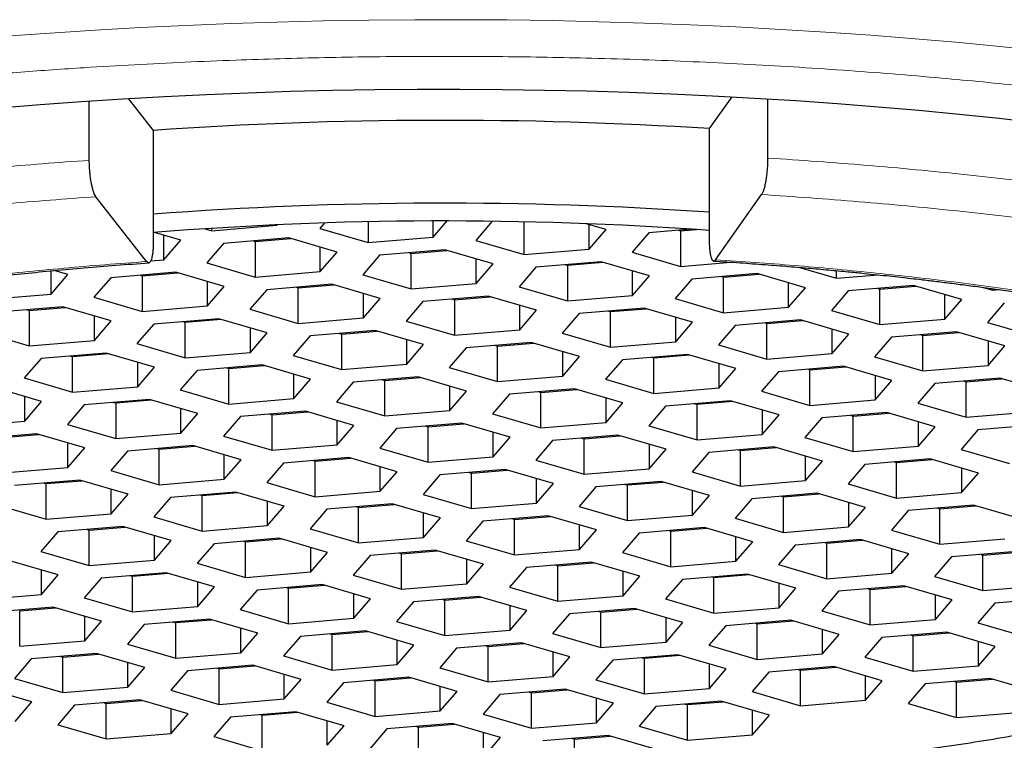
# Model space of a CAD drawing. Header units: millimetres. Extents: x 8 to 590, y 12 to 635.
# Tile 145 of 149: x 305 to 312, y 534 to 539. Entities that reach past the tile are written whole.
import ezdxf

# ---------------------------------------------------------------- set-up
doc = ezdxf.new("R2010")
doc.units = ezdxf.units.MM

msp = doc.modelspace()

# ---------------------------------------------------------------- linework, layer by layer
at = {"color": 7, "linetype": 'Continuous', "lineweight": 30}
for p, q in [((305.7193, 537.9882), (305.7193, 538.3937)), ((305.9857, 538.4106), (306.156, 538.1924)), ((309.9543, 538.2045), (310.1077, 538.4219)), ((310.3508, 538.408), (310.3508, 538.003)), ((306.156, 538.1924), (306.156, 537.4288)), ((309.9543, 537.441), (309.9543, 538.2045)), ((309.9955, 537.3085), (310.3096, 537.7538)), ((306.1106, 537.296), (305.7646, 537.7392)), ((307.325, 537.5599), (307.2926, 537.5223)), ((307.6227, 537.5682), (307.6227, 537.4259)), ((308.0676, 537.463), (308.1625, 537.5735)), ((308.0676, 537.463), (308.0676, 537.5735)), ((308.4702, 537.5714), (308.358, 537.4408)), ((308.688, 537.3444), (308.688, 537.5679)), ((309.2476, 537.515), (309.1108, 537.555)), ((306.3441, 537.4425), (306.1654, 537.4947)), ((306.5111, 537.52), (306.5556, 537.507)), ((306.5556, 537.507), (307.0004, 537.5441)), ((306.5556, 537.507), (306.5556, 537.5233)), ((307.0004, 537.5441), (307.0004, 537.5476)), ((307.0004, 537.5441), (307.0033, 537.5475)), ((307.2926, 537.5223), (307.6227, 537.4259)), ((309.1329, 537.3815), (309.1329, 537.5486)), ((309.1329, 537.3815), (309.2476, 537.515)), ((309.5399, 537.4933), (309.4251, 537.3598)), ((309.8257, 537.5171), (309.5399, 537.4933)), ((309.7408, 537.5101), (309.7552, 537.5058)), ((309.7552, 537.5058), (309.8643, 537.5149)), ((309.7552, 537.5058), (309.7552, 537.2634)), ((306.2293, 537.309), (306.2293, 537.476)), ((306.2293, 537.309), (306.3441, 537.4425)), ((306.6363, 537.4208), (306.5216, 537.2873)), ((307.0811, 537.4579), (306.6363, 537.4208)), ((306.8372, 537.4375), (306.8516, 537.4333)), ((306.8516, 537.4333), (307.0956, 537.4536)), ((306.8516, 537.4333), (306.8516, 537.1909)), ((307.4112, 537.3615), (307.0811, 537.4579)), ((307.6227, 537.4259), (308.0676, 537.463)), ((308.358, 537.4408), (308.688, 537.3444)), ((307.2965, 537.228), (307.2965, 537.395)), ((307.2965, 537.228), (307.4112, 537.3615)), ((308.1465, 537.3764), (307.7016, 537.3393)), ((307.9025, 537.356), (307.917, 537.3518)), ((307.917, 537.3518), (308.1609, 537.3722)), ((307.917, 537.1094), (307.917, 537.3518)), ((308.4766, 537.28), (308.1465, 537.3764)), ((308.688, 537.3444), (309.1329, 537.3815)), ((309.4251, 537.3598), (309.7552, 537.2634)), ((306.1385, 537.3014), (306.2293, 537.309)), ((306.5216, 537.2873), (306.8516, 537.1909)), ((307.7016, 537.3393), (307.5869, 537.2058)), ((308.3618, 537.1465), (308.3618, 537.3135)), ((309.2136, 537.2953), (308.7688, 537.2582)), ((308.9841, 537.2708), (309.2281, 537.2911)), ((309.5437, 537.1989), (309.2136, 537.2953)), ((309.7552, 537.2634), (310.1001, 537.2922)), ((305.4582, 537.0739), (305.4582, 537.2329)), ((305.573, 537.2074), (305.4789, 537.2349)), ((306.3101, 537.2228), (305.8652, 537.1857)), ((306.0806, 537.1982), (306.3245, 537.2186)), ((306.6401, 537.1264), (306.3101, 537.2228)), ((306.8516, 537.1909), (307.2965, 537.228)), ((308.3618, 537.1465), (308.4766, 537.28)), ((308.7688, 537.2582), (308.654, 537.1247)), ((308.9697, 537.275), (308.9841, 537.2708)), ((308.9841, 537.2708), (308.9841, 537.0283)), ((309.429, 537.0654), (309.429, 537.2324)), ((310.5626, 537.2572), (310.8205, 537.1819)), ((310.8205, 537.1819), (310.8205, 537.2343)), ((305.4582, 537.0739), (305.573, 537.2074)), ((305.8652, 537.1857), (305.7505, 537.0522)), ((306.0661, 537.2025), (306.0806, 537.1982)), ((306.0806, 537.1982), (306.0806, 536.9558)), ((306.5254, 536.9929), (306.5254, 537.1599)), ((307.5869, 537.2058), (307.917, 537.1094)), ((309.429, 537.0654), (309.5437, 537.1989)), ((309.8341, 537.1767), (309.7194, 537.0432)), ((310.279, 537.2138), (309.8341, 537.1767)), ((310.035, 537.1935), (310.0495, 537.1893)), ((310.0495, 537.1893), (310.2934, 537.2096)), ((310.0495, 536.9468), (310.0495, 537.1893)), ((310.609, 537.1174), (310.279, 537.2138)), ((310.4943, 536.9839), (310.4943, 537.1509)), ((310.8205, 537.1819), (311.1073, 537.2058)), ((306.5254, 536.9929), (306.6401, 537.1264)), ((306.9306, 537.1042), (306.8158, 536.9707)), ((307.3754, 537.1413), (306.9306, 537.1042)), ((307.1314, 537.121), (307.1459, 537.1167)), ((307.1459, 537.1167), (307.3898, 537.1371)), ((307.1459, 536.8743), (307.1459, 537.1167)), ((307.7055, 537.0449), (307.3754, 537.1413)), ((307.917, 537.1094), (308.3618, 537.1465)), ((308.654, 537.1247), (308.9841, 537.0283)), ((310.4943, 536.9839), (310.609, 537.1174)), ((310.9013, 537.0957), (310.7865, 536.9622)), ((311.3461, 537.1328), (310.9013, 537.0957)), ((311.1022, 537.1125), (311.1166, 537.1082)), ((311.1166, 537.1082), (311.3606, 537.1286)), ((311.1166, 536.8658), (311.1166, 537.1082)), ((311.6762, 537.0364), (311.3461, 537.1328)), ((311.8214, 537.1202), (311.8877, 537.1009)), ((311.8877, 537.1009), (311.8877, 537.1111)), ((311.8877, 537.1009), (311.9339, 537.1047)), ((305.0134, 537.0368), (305.4582, 537.0739)), ((305.7505, 537.0522), (306.0806, 536.9558)), ((307.5907, 536.9114), (307.5907, 537.0784)), ((307.5907, 536.9114), (307.7055, 537.0449)), ((307.9977, 537.0232), (307.883, 536.8897)), ((308.4426, 537.0603), (307.9977, 537.0232)), ((308.1986, 537.0399), (308.213, 537.0357)), ((308.213, 537.0357), (308.457, 537.056)), ((308.213, 537.0357), (308.213, 536.7933)), ((308.7726, 536.9639), (308.4426, 537.0603)), ((308.9841, 537.0283), (309.429, 537.0654)), ((309.7194, 537.0432), (310.0495, 536.9468)), ((311.5615, 536.9029), (311.5615, 537.0699)), ((311.5615, 536.9029), (311.6762, 537.0364)), ((305.539, 536.9877), (305.0941, 536.9506)), ((305.295, 536.9674), (305.3095, 536.9632)), ((305.3095, 536.9632), (305.5534, 536.9835)), ((305.3095, 536.9632), (305.3095, 536.7207)), ((305.8691, 536.8913), (305.539, 536.9877)), ((306.0806, 536.9558), (306.5254, 536.9929)), ((306.8158, 536.9707), (307.1459, 536.8743)), ((308.6579, 536.8304), (308.6579, 536.9974)), ((308.6579, 536.8304), (308.7726, 536.9639)), ((309.5079, 536.9788), (309.063, 536.9417)), ((309.2639, 536.9584), (309.2784, 536.9542)), ((309.2784, 536.9542), (309.5223, 536.9745)), ((309.2784, 536.7118), (309.2784, 536.9542)), ((309.838, 536.8824), (309.5079, 536.9788)), ((310.0495, 536.9468), (310.4943, 536.9839)), ((310.7865, 536.9622), (311.1166, 536.8658)), ((311.9668, 537.0142), (311.852, 536.8807)), ((305.7543, 536.7578), (305.7543, 536.9248)), ((305.7543, 536.7578), (305.8691, 536.8913)), ((306.6043, 536.9062), (306.1595, 536.8691)), ((306.3603, 536.8859), (306.3748, 536.8817)), ((306.3748, 536.8817), (306.6188, 536.902)), ((306.3748, 536.6392), (306.3748, 536.8817)), ((306.9344, 536.8098), (306.6043, 536.9062)), ((307.1459, 536.8743), (307.5907, 536.9114)), ((307.883, 536.8897), (308.213, 536.7933)), ((309.063, 536.9417), (308.9483, 536.8082)), ((309.7232, 536.7489), (309.7232, 536.9159)), ((309.7232, 536.7489), (309.838, 536.8824)), ((310.575, 536.8977), (310.1302, 536.8606)), ((310.3455, 536.8732), (310.5895, 536.8935)), ((310.9051, 536.8013), (310.575, 536.8977)), ((311.1166, 536.8658), (311.5615, 536.9029)), ((311.852, 536.8807), (312.1821, 536.7843)), ((304.9794, 536.8171), (305.3095, 536.7207)), ((306.1595, 536.8691), (306.0447, 536.7356)), ((306.8196, 536.6763), (306.8196, 536.8433)), ((307.6715, 536.8252), (307.2266, 536.7881)), ((307.442, 536.8006), (307.6859, 536.821)), ((308.0016, 536.7288), (307.6715, 536.8252)), ((308.213, 536.7933), (308.6579, 536.8304)), ((310.1302, 536.8606), (310.0155, 536.7271)), ((310.3311, 536.8774), (310.3455, 536.8732)), ((310.3455, 536.6307), (310.3455, 536.8732)), ((310.7904, 536.6678), (310.7904, 536.8348)), ((311.6405, 536.8162), (311.1957, 536.7791)), ((311.9706, 536.7198), (311.6405, 536.8162)), ((305.3095, 536.7207), (305.7543, 536.7578)), ((306.8196, 536.6763), (306.9344, 536.8098)), ((307.2266, 536.7881), (307.1119, 536.6546)), ((307.4275, 536.8048), (307.442, 536.8006)), ((307.442, 536.8006), (307.442, 536.5582)), ((307.8868, 536.5953), (307.8868, 536.7623)), ((308.9483, 536.8082), (309.2784, 536.7118)), ((309.2784, 536.7118), (309.7232, 536.7489)), ((310.7904, 536.6678), (310.9051, 536.8013)), ((311.1957, 536.7791), (311.081, 536.6456)), ((311.3966, 536.7958), (311.411, 536.7916)), ((311.411, 536.7916), (311.655, 536.812)), ((311.411, 536.5492), (311.411, 536.7916)), ((311.8559, 536.7533), (311.8559, 536.5863)), ((306.0447, 536.7356), (306.3748, 536.6392)), ((307.8868, 536.5953), (308.0016, 536.7288)), ((308.292, 536.7066), (308.1772, 536.5731)), ((308.7368, 536.7437), (308.292, 536.7066)), ((308.4928, 536.7234), (308.5073, 536.7191)), ((308.5073, 536.7191), (308.7513, 536.7395)), ((308.5073, 536.4767), (308.5073, 536.7191)), ((309.0669, 536.6473), (308.7368, 536.7437)), ((308.9521, 536.5138), (308.9521, 536.6808)), ((310.0155, 536.7271), (310.3455, 536.6307)), ((311.8559, 536.5863), (311.9706, 536.7198)), ((305.39, 536.6346), (305.2753, 536.5011)), ((305.8349, 536.6717), (305.39, 536.6346)), ((305.5909, 536.6513), (305.6054, 536.6471)), ((305.6054, 536.6471), (305.8493, 536.6674)), ((305.6054, 536.4047), (305.6054, 536.6471)), ((306.165, 536.5753), (305.8349, 536.6717)), ((306.3748, 536.6392), (306.8196, 536.6763)), ((307.1119, 536.6546), (307.442, 536.5582)), ((308.9521, 536.5138), (309.0669, 536.6473)), ((309.3591, 536.6256), (309.2444, 536.4921)), ((309.804, 536.6627), (309.3591, 536.6256)), ((309.56, 536.6423), (309.5745, 536.6381)), ((309.5745, 536.6381), (309.8184, 536.6584)), ((309.5745, 536.3957), (309.5745, 536.6381)), ((310.134, 536.5663), (309.804, 536.6627)), ((310.3455, 536.6307), (310.7904, 536.6678)), ((311.081, 536.6456), (311.411, 536.5492)), ((306.0502, 536.4418), (306.0502, 536.6088)), ((306.0502, 536.4418), (306.165, 536.5753)), ((306.4556, 536.553), (306.3408, 536.4195)), ((306.9004, 536.5901), (306.4556, 536.553)), ((306.6564, 536.5698), (306.6709, 536.5656)), ((306.6709, 536.5656), (306.9148, 536.5859)), ((306.6709, 536.3231), (306.6709, 536.5656)), ((307.2305, 536.4937), (306.9004, 536.5901)), ((307.442, 536.5582), (307.8868, 536.5953)), ((308.1772, 536.5731), (308.5073, 536.4767)), ((310.0193, 536.4328), (310.0193, 536.5998)), ((310.0193, 536.4328), (310.134, 536.5663)), ((310.4246, 536.544), (310.3099, 536.4105)), ((310.8695, 536.5811), (310.4246, 536.544)), ((310.6255, 536.5608), (310.64, 536.5565)), ((310.64, 536.5565), (310.8839, 536.5769)), ((310.64, 536.3141), (310.64, 536.5565)), ((311.1995, 536.4847), (310.8695, 536.5811)), ((311.411, 536.5492), (311.8559, 536.5863)), ((305.2753, 536.5011), (305.6054, 536.4047)), ((307.1157, 536.3602), (307.1157, 536.5272)), ((307.1157, 536.3602), (307.2305, 536.4937)), ((307.9657, 536.5086), (307.5209, 536.4715)), ((307.7218, 536.4883), (307.7362, 536.4841)), ((307.7362, 536.4841), (307.9802, 536.5044)), ((307.7362, 536.2416), (307.7362, 536.4841)), ((308.2958, 536.4122), (307.9657, 536.5086)), ((308.5073, 536.4767), (308.9521, 536.5138)), ((309.2444, 536.4921), (309.5745, 536.3957)), ((311.0848, 536.5182), (311.0848, 536.3512)), ((311.0848, 536.3512), (311.1995, 536.4847)), ((311.9364, 536.5001), (311.4916, 536.463)), ((311.6925, 536.4798), (311.7069, 536.4756)), ((311.7069, 536.4756), (311.9509, 536.4959)), ((312.2665, 536.4037), (311.9364, 536.5001)), ((305.3939, 536.3402), (305.0638, 536.4366)), ((305.6054, 536.4047), (306.0502, 536.4418)), ((306.3408, 536.4195), (306.6709, 536.3231)), ((307.5209, 536.4715), (307.4061, 536.338)), ((308.181, 536.2787), (308.181, 536.4457)), ((308.181, 536.2787), (308.2958, 536.4122)), ((309.0329, 536.4276), (308.588, 536.3905)), ((308.8034, 536.403), (309.0473, 536.4234)), ((309.363, 536.3312), (309.0329, 536.4276)), ((309.5745, 536.3957), (310.0193, 536.4328)), ((310.3099, 536.4105), (310.64, 536.3141)), ((311.4916, 536.463), (311.3769, 536.3295)), ((311.7069, 536.2331), (311.7069, 536.4756)), ((305.2791, 536.2067), (305.2791, 536.3737)), ((306.1293, 536.3551), (305.6845, 536.318)), ((305.8998, 536.3305), (306.1438, 536.3508)), ((306.4594, 536.2587), (306.1293, 536.3551)), ((306.6709, 536.3231), (307.1157, 536.3602)), ((308.588, 536.3905), (308.4733, 536.257)), ((308.7889, 536.4072), (308.8034, 536.403)), ((308.8034, 536.1606), (308.8034, 536.403)), ((309.2482, 536.1977), (309.2482, 536.3647)), ((310.0984, 536.346), (309.6536, 536.3089)), ((310.4285, 536.2496), (310.0984, 536.346)), ((310.64, 536.3141), (311.0848, 536.3512)), ((305.2791, 536.2067), (305.3939, 536.3402)), ((305.6845, 536.318), (305.5697, 536.1845)), ((305.8853, 536.3347), (305.8998, 536.3305)), ((305.8998, 536.3305), (305.8998, 536.0881)), ((306.3446, 536.1252), (306.3446, 536.2922)), ((307.4061, 536.338), (307.7362, 536.2416)), ((307.7362, 536.2416), (308.181, 536.2787)), ((309.2482, 536.1977), (309.363, 536.3312)), ((309.6536, 536.3089), (309.5388, 536.1754)), ((309.8544, 536.3257), (309.8689, 536.3215)), ((309.8689, 536.3215), (310.1128, 536.3418)), ((309.8689, 536.079), (309.8689, 536.3215)), ((310.3137, 536.2832), (310.3137, 536.1161)), ((311.3769, 536.3295), (311.7069, 536.2331)), ((306.3446, 536.1252), (306.4594, 536.2587)), ((306.7514, 536.237), (306.6367, 536.1035)), ((307.1963, 536.2741), (306.7514, 536.237)), ((306.9523, 536.2537), (306.9668, 536.2495)), ((306.9668, 536.2495), (307.2107, 536.2698)), ((306.9668, 536.0071), (306.9668, 536.2495)), ((307.5264, 536.1777), (307.1963, 536.2741)), ((307.4116, 536.0442), (307.4116, 536.2112)), ((308.4733, 536.257), (308.8034, 536.1606)), ((310.3137, 536.1161), (310.4285, 536.2496)), ((310.7205, 536.228), (310.6058, 536.0945)), ((311.1654, 536.2651), (310.7205, 536.228)), ((310.9214, 536.2447), (310.9359, 536.2405)), ((310.9359, 536.2405), (311.1798, 536.2608)), ((310.9359, 535.9981), (310.9359, 536.2405)), ((311.4954, 536.1686), (311.1654, 536.2651)), ((311.7069, 536.2331), (312.1518, 536.2702)), ((304.8343, 536.1696), (305.2791, 536.2067)), ((305.5697, 536.1845), (305.8998, 536.0881)), ((307.4116, 536.0442), (307.5264, 536.1777)), ((307.817, 536.1554), (307.7022, 536.0219)), ((308.2618, 536.1925), (307.817, 536.1554)), ((308.0178, 536.1722), (308.0323, 536.168)), ((308.0323, 536.168), (308.2762, 536.1883)), ((308.0323, 535.9255), (308.0323, 536.168)), ((308.5919, 536.0961), (308.2618, 536.1925)), ((308.8034, 536.1606), (309.2482, 536.1977)), ((309.5388, 536.1754), (309.8689, 536.079)), ((311.3807, 536.0352), (311.3807, 536.2022)), ((311.3807, 536.0352), (311.4954, 536.1686)), ((311.786, 536.1464), (311.6713, 536.0129)), ((312.2309, 536.1835), (311.786, 536.1464)), ((305.3582, 536.12), (304.9134, 536.0829)), ((305.1287, 536.0954), (305.3727, 536.1158)), ((305.6883, 536.0236), (305.3582, 536.12)), ((305.8998, 536.0881), (306.3446, 536.1252)), ((306.6367, 536.1035), (306.9668, 536.0071)), ((308.4771, 535.9626), (308.4771, 536.1296)), ((308.4771, 535.9626), (308.5919, 536.0961)), ((308.8825, 536.0739), (308.7677, 535.9404)), ((309.3273, 536.111), (308.8825, 536.0739)), ((309.0833, 536.0906), (309.0978, 536.0864)), ((309.0978, 536.0864), (309.3418, 536.1067)), ((309.0978, 535.844), (309.0978, 536.0864)), ((309.6574, 536.0146), (309.3273, 536.111)), ((309.8689, 536.079), (310.3137, 536.1161)), ((310.6058, 536.0945), (310.9359, 535.9981)), ((305.5736, 535.8901), (305.5736, 536.0571)), ((305.5736, 535.8901), (305.6883, 536.0236)), ((306.4252, 536.039), (305.9804, 536.0019)), ((306.1812, 536.0187), (306.1957, 536.0144)), ((306.1957, 536.0144), (306.4397, 536.0348)), ((306.1957, 535.772), (306.1957, 536.0144)), ((306.7553, 535.9426), (306.4252, 536.039)), ((306.9668, 536.0071), (307.4116, 536.0442)), ((307.7022, 536.0219), (308.0323, 535.9255)), ((309.5426, 536.0481), (309.5426, 535.8811)), ((309.5426, 535.8811), (309.6574, 536.0146)), ((310.3943, 536.03), (309.9494, 535.9929)), ((310.1503, 536.0096), (310.1648, 536.0054)), ((310.1648, 536.0054), (310.4087, 536.0258)), ((310.7244, 535.9336), (310.3943, 536.03)), ((310.9359, 535.9981), (311.3807, 536.0352)), ((311.6713, 536.0129), (312.0014, 535.9165)), ((305.9804, 536.0019), (305.8656, 535.8684)), ((306.6405, 535.8091), (306.6405, 535.9761)), ((306.6405, 535.8091), (306.7553, 535.9426)), ((307.4907, 535.9574), (307.0459, 535.9204)), ((307.2612, 535.9329), (307.5052, 535.9532)), ((307.8208, 535.861), (307.4907, 535.9574)), ((308.0323, 535.9255), (308.4771, 535.9626)), ((308.7677, 535.9404), (309.0978, 535.844)), ((309.9494, 535.9929), (309.8347, 535.8594)), ((310.1648, 535.763), (310.1648, 536.0054)), ((310.6096, 535.8001), (310.6096, 535.9671)), ((311.4598, 535.9484), (311.015, 535.9113)), ((311.2303, 535.9239), (311.4742, 535.9442)), ((311.7899, 535.852), (311.4598, 535.9484)), ((305.1287, 535.853), (305.5736, 535.8901)), ((307.0459, 535.9204), (306.9311, 535.7869)), ((307.2467, 535.9371), (307.2612, 535.9329)), ((307.2612, 535.6905), (307.2612, 535.9329)), ((307.706, 535.7275), (307.706, 535.8946)), ((308.5579, 535.8764), (308.113, 535.8393)), ((308.3284, 535.8518), (308.5723, 535.8722)), ((308.888, 535.78), (308.5579, 535.8764)), ((309.0978, 535.844), (309.5426, 535.8811)), ((310.6096, 535.8001), (310.7244, 535.9336)), ((311.015, 535.9113), (310.9002, 535.7778)), ((311.2158, 535.9281), (311.2303, 535.9239)), ((311.2303, 535.6814), (311.2303, 535.9239)), ((311.6751, 535.8855), (311.6751, 535.7185)), ((305.8656, 535.8684), (306.1957, 535.772)), ((306.1957, 535.772), (306.6405, 535.8091)), ((307.706, 535.7275), (307.8208, 535.861)), ((308.113, 535.8393), (307.9983, 535.7058)), ((308.3139, 535.8561), (308.3284, 535.8518)), ((308.3284, 535.6094), (308.3284, 535.8518)), ((308.7732, 535.6465), (308.7732, 535.8135)), ((309.8347, 535.8594), (310.1648, 535.763)), ((311.6751, 535.7185), (311.7899, 535.852)), ((305.6541, 535.8039), (305.2093, 535.7668)), ((305.4102, 535.7836), (305.4246, 535.7794)), ((305.4246, 535.7794), (305.6686, 535.7997)), ((305.4246, 535.5369), (305.4246, 535.7794)), ((305.9842, 535.7075), (305.6541, 535.8039)), ((305.8694, 535.574), (305.8694, 535.741)), ((306.9311, 535.7869), (307.2612, 535.6905)), ((308.7732, 535.6465), (308.888, 535.78)), ((309.1784, 535.7578), (309.0636, 535.6243)), ((309.6232, 535.7949), (309.1784, 535.7578)), ((309.3792, 535.7746), (309.3937, 535.7703)), ((309.3937, 535.7703), (309.6377, 535.7907)), ((309.3937, 535.5279), (309.3937, 535.7703)), ((309.9533, 535.6985), (309.6232, 535.7949)), ((310.1648, 535.763), (310.6096, 535.8001)), ((310.9002, 535.7778), (311.2303, 535.6814)), ((305.8694, 535.574), (305.9842, 535.7075)), ((306.2748, 535.6853), (306.16, 535.5518)), ((306.7196, 535.7224), (306.2748, 535.6853)), ((306.4757, 535.702), (306.4901, 535.6978)), ((306.4901, 535.6978), (306.7341, 535.7182)), ((306.4901, 535.4554), (306.4901, 535.6978)), ((307.0497, 535.626), (306.7196, 535.7224)), ((307.2612, 535.6905), (307.706, 535.7275)), ((307.9983, 535.7058), (308.3284, 535.6094)), ((309.8385, 535.565), (309.8385, 535.732)), ((309.8385, 535.565), (309.9533, 535.6985)), ((310.2439, 535.6763), (310.1291, 535.5428)), ((310.6887, 535.7134), (310.2439, 535.6763)), ((310.4447, 535.693), (310.4592, 535.6888)), ((310.4592, 535.6888), (310.7032, 535.7091)), ((310.4592, 535.4464), (310.4592, 535.6888)), ((311.0188, 535.617), (310.6887, 535.7134)), ((311.2303, 535.6814), (311.6751, 535.7185)), ((305.0945, 535.6333), (305.4246, 535.5369)), ((306.935, 535.4925), (306.935, 535.6595)), ((306.935, 535.4925), (307.0497, 535.626)), ((307.342, 535.6042), (307.2272, 535.4707)), ((307.7868, 535.6413), (307.342, 535.6042)), ((307.5428, 535.621), (307.5573, 535.6168)), ((307.5573, 535.6168), (307.8012, 535.6371)), ((307.5573, 535.3743), (307.5573, 535.6168)), ((308.1169, 535.5449), (307.7868, 535.6413)), ((308.3284, 535.6094), (308.7732, 535.6465)), ((309.0636, 535.6243), (309.3937, 535.5279)), ((310.904, 535.6505), (310.904, 535.4835)), ((310.904, 535.4835), (311.0188, 535.617)), ((311.7557, 535.6324), (311.3109, 535.5953)), ((311.5117, 535.612), (311.5262, 535.6078)), ((311.5262, 535.6078), (311.7701, 535.6282)), ((311.5262, 535.3654), (311.5262, 535.6078)), ((312.0858, 535.536), (311.7557, 535.6324)), ((305.4246, 535.5369), (305.8694, 535.574)), ((306.16, 535.5518), (306.4901, 535.4554)), ((308.0021, 535.4114), (308.0021, 535.5784)), ((308.0021, 535.4114), (308.1169, 535.5449)), ((308.8521, 535.5598), (308.4073, 535.5227)), ((308.6082, 535.5395), (308.6226, 535.5353)), ((308.6226, 535.5353), (308.8666, 535.5556)), ((308.6226, 535.2928), (308.6226, 535.5353)), ((309.1822, 535.4634), (308.8521, 535.5598)), ((309.3937, 535.5279), (309.8385, 535.565)), ((310.1291, 535.5428), (310.4592, 535.4464)), ((311.3109, 535.5953), (311.1961, 535.4618)), ((305.9485, 535.4873), (305.5037, 535.4502)), ((305.719, 535.4627), (305.963, 535.4831)), ((306.2786, 535.3909), (305.9485, 535.4873)), ((306.4901, 535.4554), (306.935, 535.4925)), ((307.2272, 535.4707), (307.5573, 535.3743)), ((308.4073, 535.5227), (308.2925, 535.3892)), ((309.0674, 535.3299), (309.0674, 535.497)), ((309.9193, 535.4788), (309.4744, 535.4417)), ((309.6898, 535.4542), (309.9337, 535.4746)), ((310.2494, 535.3824), (309.9193, 535.4788)), ((310.4592, 535.4464), (310.904, 535.4835)), ((305.5037, 535.4502), (305.389, 535.3167)), ((305.7046, 535.467), (305.719, 535.4627)), ((305.719, 535.2203), (305.719, 535.4627)), ((306.1639, 535.2574), (306.1639, 535.4244)), ((307.0157, 535.4063), (306.5709, 535.3692)), ((306.7862, 535.3817), (307.0302, 535.402)), ((307.3458, 535.3099), (307.0157, 535.4063)), ((307.5573, 535.3743), (308.0021, 535.4114)), ((309.0674, 535.3299), (309.1822, 535.4634)), ((309.4744, 535.4417), (309.3597, 535.3082)), ((309.6753, 535.4585), (309.6898, 535.4542)), ((309.6898, 535.2118), (309.6898, 535.4542)), ((310.1346, 535.2489), (310.1346, 535.4159)), ((311.1961, 535.4618), (311.5262, 535.3654)), ((311.5262, 535.3654), (311.971, 535.4025)), ((306.1639, 535.2574), (306.2786, 535.3909)), ((306.5709, 535.3692), (306.4561, 535.2357)), ((306.7717, 535.3859), (306.7862, 535.3817)), ((306.7862, 535.1393), (306.7862, 535.3817)), ((307.231, 535.1764), (307.231, 535.3434)), ((308.2925, 535.3892), (308.6226, 535.2928)), ((310.1346, 535.2489), (310.2494, 535.3824)), ((310.5398, 535.3602), (310.425, 535.2267)), ((310.9846, 535.3973), (310.5398, 535.3602)), ((310.7406, 535.377), (310.7551, 535.3727)), ((310.7551, 535.3727), (310.9991, 535.3931)), ((310.7551, 535.1303), (310.7551, 535.3727)), ((311.3147, 535.3009), (310.9846, 535.3973)), ((311.1999, 535.1674), (311.1999, 535.3344)), ((305.389, 535.3167), (305.719, 535.2203)), ((307.231, 535.1764), (307.3458, 535.3099)), ((307.6362, 535.2877), (307.5214, 535.1542)), ((308.081, 535.3248), (307.6362, 535.2877)), ((307.8371, 535.3044), (307.8515, 535.3002)), ((307.8515, 535.3002), (308.0955, 535.3206)), ((307.8515, 535.0578), (307.8515, 535.3002)), ((308.4111, 535.2284), (308.081, 535.3248)), ((308.6226, 535.2928), (309.0674, 535.3299)), ((309.3597, 535.3082), (309.6898, 535.2118)), ((311.1999, 535.1674), (311.3147, 535.3009)), ((311.6053, 535.2787), (311.4905, 535.1452)), ((312.0501, 535.3158), (311.6053, 535.2787)), ((311.8062, 535.2954), (311.8206, 535.2912)), ((311.8206, 535.2912), (312.0646, 535.3115)), ((311.8206, 535.0488), (311.8206, 535.2912)), ((305.5075, 535.1558), (305.1775, 535.2522)), ((305.719, 535.2203), (306.1639, 535.2574)), ((306.4561, 535.2357), (306.7862, 535.1393)), ((308.2964, 535.0949), (308.2964, 535.2619)), ((308.2964, 535.0949), (308.4111, 535.2284)), ((308.7034, 535.2066), (308.5886, 535.0731)), ((309.1482, 535.2437), (308.7034, 535.2066)), ((308.9042, 535.2234), (308.9187, 535.2192)), ((308.9187, 535.2192), (309.1627, 535.2395)), ((308.9187, 534.9767), (308.9187, 535.2192)), ((309.4783, 535.1473), (309.1482, 535.2437)), ((309.6898, 535.2118), (310.1346, 535.2489)), ((310.425, 535.2267), (310.7551, 535.1303)), ((305.3928, 535.0223), (305.3928, 535.1894)), ((305.3928, 535.0223), (305.5075, 535.1558)), ((305.7998, 535.1341), (305.685, 535.0006)), ((306.2446, 535.1712), (305.7998, 535.1341)), ((306.0007, 535.1509), (306.0151, 535.1466)), ((306.0151, 535.1466), (306.2591, 535.167)), ((306.0151, 534.9042), (306.0151, 535.1466)), ((306.5747, 535.0748), (306.2446, 535.1712)), ((306.7862, 535.1393), (307.231, 535.1764)), ((307.5214, 535.1542), (307.8515, 535.0578)), ((309.3635, 535.0138), (309.3635, 535.1808)), ((309.3635, 535.0138), (309.4783, 535.1473)), ((310.2135, 535.1622), (309.7687, 535.1251)), ((309.9696, 535.1419), (309.984, 535.1377)), ((309.984, 535.1377), (310.228, 535.158)), ((309.984, 534.8952), (309.984, 535.1377)), ((310.5436, 535.0658), (310.2135, 535.1622)), ((310.7551, 535.1303), (311.1999, 535.1674)), ((311.4905, 535.1452), (311.8206, 535.0488)), ((306.46, 534.9413), (306.46, 535.1083)), ((306.46, 534.9413), (306.5747, 535.0748)), ((307.31, 535.0897), (306.8651, 535.0526)), ((307.066, 535.0694), (307.0804, 535.0651)), ((307.0804, 535.0651), (307.3244, 535.0855)), ((307.0804, 534.8227), (307.0804, 535.0651)), ((307.64, 534.9933), (307.31, 535.0897)), ((307.8515, 535.0578), (308.2964, 535.0949)), ((308.5886, 535.0731), (308.9187, 534.9767)), ((309.7687, 535.1251), (309.6539, 534.9916)), ((310.4289, 534.9323), (310.4289, 535.0993)), ((310.4289, 534.9323), (310.5436, 535.0658)), ((311.2807, 535.0812), (310.8358, 535.0441)), ((311.0512, 535.0566), (311.2951, 535.077)), ((311.6108, 534.9848), (311.2807, 535.0812)), ((311.8206, 535.0488), (312.2654, 535.0859)), ((304.948, 534.9852), (305.3928, 535.0223)), ((305.685, 535.0006), (306.0151, 534.9042)), ((306.8651, 535.0526), (306.7504, 534.9191)), ((307.5253, 534.8598), (307.5253, 535.0268)), ((308.3771, 535.0087), (307.9323, 534.9716)), ((308.1476, 534.9841), (308.3916, 535.0044)), ((308.7072, 534.9123), (308.3771, 535.0087)), ((308.9187, 534.9767), (309.3635, 535.0138)), ((310.8358, 535.0441), (310.7211, 534.9106)), ((311.0367, 535.0608), (311.0512, 535.0566)), ((311.0512, 534.8142), (311.0512, 535.0566)), ((311.496, 534.8513), (311.496, 535.0183)), ((312.346, 534.9997), (311.9012, 534.9626)), ((305.4735, 534.9361), (305.0287, 534.899)), ((305.244, 534.9116), (305.488, 534.9319)), ((305.8036, 534.8397), (305.4735, 534.9361)), ((306.0151, 534.9042), (306.46, 534.9413)), ((307.5253, 534.8598), (307.64, 534.9933)), ((307.9323, 534.9716), (307.8175, 534.8381)), ((308.1332, 534.9883), (308.1476, 534.9841)), ((308.1476, 534.7417), (308.1476, 534.9841)), ((308.5924, 534.7788), (308.5924, 534.9458)), ((309.6539, 534.9916), (309.984, 534.8952)), ((309.984, 534.8952), (310.4289, 534.9323)), ((311.496, 534.8513), (311.6108, 534.9848)), ((311.9012, 534.9626), (311.7864, 534.8291)), ((305.244, 534.6691), (305.244, 534.9116)), ((305.6889, 534.7062), (305.6889, 534.8732)), ((306.7504, 534.9191), (307.0804, 534.8227)), ((308.5924, 534.7788), (308.7072, 534.9123)), ((308.9976, 534.8901), (308.8829, 534.7566)), ((309.4424, 534.9272), (308.9976, 534.8901)), ((309.1985, 534.9068), (309.2129, 534.9026)), ((309.2129, 534.9026), (309.4569, 534.9229)), ((309.2129, 534.6602), (309.2129, 534.9026)), ((309.7725, 534.8308), (309.4424, 534.9272)), ((309.6578, 534.6973), (309.6578, 534.8643)), ((310.7211, 534.9106), (311.0512, 534.8142)), ((305.6889, 534.7062), (305.8036, 534.8397)), ((306.094, 534.8175), (305.9793, 534.684)), ((306.5389, 534.8546), (306.094, 534.8175)), ((306.2949, 534.8343), (306.3094, 534.8301)), ((306.3094, 534.8301), (306.5533, 534.8504)), ((306.3094, 534.5876), (306.3094, 534.8301)), ((306.8689, 534.7582), (306.5389, 534.8546)), ((307.0804, 534.8227), (307.5253, 534.8598)), ((307.8175, 534.8381), (308.1476, 534.7417)), ((309.6578, 534.6973), (309.7725, 534.8308)), ((310.0648, 534.809), (309.95, 534.6755)), ((310.5096, 534.8461), (310.0648, 534.809)), ((310.2656, 534.8258), (310.2801, 534.8216)), ((310.2801, 534.8216), (310.5241, 534.8419)), ((310.2801, 534.5791), (310.2801, 534.8216)), ((310.8397, 534.7497), (310.5096, 534.8461)), ((311.0512, 534.8142), (311.496, 534.8513)), ((311.7864, 534.8291), (312.1165, 534.7327)), ((306.7542, 534.6247), (306.7542, 534.7917)), ((306.7542, 534.6247), (306.8689, 534.7582)), ((307.1612, 534.7365), (307.0464, 534.603)), ((307.606, 534.7736), (307.1612, 534.7365)), ((307.3621, 534.7532), (307.3765, 534.749)), ((307.3765, 534.749), (307.6205, 534.7694)), ((307.3765, 534.5066), (307.3765, 534.749)), ((307.9361, 534.6772), (307.606, 534.7736)), ((308.1476, 534.7417), (308.5924, 534.7788)), ((308.8829, 534.7566), (309.2129, 534.6602)), ((310.7249, 534.6162), (310.7249, 534.7832)), ((310.7249, 534.6162), (310.8397, 534.7497)), ((311.5749, 534.7646), (311.1301, 534.7275)), ((311.331, 534.7443), (311.3454, 534.7401)), ((311.3454, 534.7401), (311.5894, 534.7604)), ((311.3454, 534.4976), (311.3454, 534.7401)), ((311.905, 534.6682), (311.5749, 534.7646)), ((305.244, 534.6691), (305.6889, 534.7062)), ((305.9793, 534.684), (306.3094, 534.5876)), ((307.8214, 534.5437), (307.8214, 534.7107)), ((307.8214, 534.5437), (307.9361, 534.6772)), ((308.6714, 534.6921), (308.2265, 534.655)), ((308.4274, 534.6718), (308.4419, 534.6675)), ((308.4419, 534.6675), (308.6858, 534.6879)), ((308.4419, 534.4251), (308.4419, 534.6675)), ((309.0014, 534.5957), (308.6714, 534.6921)), ((309.2129, 534.6602), (309.6578, 534.6973)), ((309.95, 534.6755), (310.2801, 534.5791)), ((311.1301, 534.7275), (311.0153, 534.594)), ((311.7903, 534.5347), (311.7903, 534.7017)), ((311.7903, 534.5347), (311.905, 534.6682)), ((305.7678, 534.6196), (305.323, 534.5825)), ((305.5238, 534.5992), (305.5383, 534.595)), ((305.5383, 534.595), (305.7822, 534.6153)), ((305.5383, 534.3526), (305.5383, 534.595)), ((306.0979, 534.5232), (305.7678, 534.6196)), ((306.3094, 534.5876), (306.7542, 534.6247)), ((307.0464, 534.603), (307.3765, 534.5066)), ((308.2265, 534.655), (308.1118, 534.5215)), ((308.8867, 534.4622), (308.8867, 534.6292)), ((308.8867, 534.4622), (309.0014, 534.5957)), ((309.7385, 534.6111), (309.2937, 534.574)), ((309.509, 534.5865), (309.753, 534.6068)), ((310.0686, 534.5147), (309.7385, 534.6111)), ((310.2801, 534.5791), (310.7249, 534.6162)), ((305.323, 534.5825), (305.2082, 534.449)), ((305.9831, 534.3897), (305.9831, 534.5567)), ((306.8349, 534.5385), (306.3901, 534.5014)), ((306.6054, 534.514), (306.8494, 534.5343)), ((307.165, 534.4421), (306.8349, 534.5385)), ((307.3765, 534.5066), (307.8214, 534.5437)), ((309.2937, 534.574), (309.1789, 534.4405)), ((309.4946, 534.5907), (309.509, 534.5865)), ((309.509, 534.3441), (309.509, 534.5865)), ((309.9538, 534.3812), (309.9538, 534.5482)), ((310.8038, 534.5296), (310.359, 534.4925)), ((311.1339, 534.4332), (310.8038, 534.5296)), ((311.0153, 534.594), (311.3454, 534.4976)), ((311.3454, 534.4976), (311.7903, 534.5347)), ((305.9831, 534.3897), (306.0979, 534.5232)), ((306.3901, 534.5014), (306.2754, 534.3679)), ((306.591, 534.5182), (306.6054, 534.514)), ((306.6054, 534.2715), (306.6054, 534.514)), ((307.0503, 534.3086), (307.0503, 534.4756)), ((308.1118, 534.5215), (308.4419, 534.4251)), ((308.4419, 534.4251), (308.8867, 534.4622)), ((309.9538, 534.3812), (310.0686, 534.5147)), ((310.359, 534.4925), (310.2443, 534.359)), ((310.5599, 534.5092), (310.5743, 534.505)), ((310.5743, 534.505), (310.8183, 534.5253)), ((310.5743, 534.2626), (310.5743, 534.505)), ((311.0192, 534.2997), (311.0192, 534.4667)), ((305.2082, 534.449), (305.5383, 534.3526)), ((307.0503, 534.3086), (307.165, 534.4421)), ((307.4554, 534.4199), (307.3407, 534.2864)), ((307.9003, 534.457), (307.4554, 534.4199)), ((307.6563, 534.4367), (307.6708, 534.4325)), ((307.6708, 534.4325), (307.9147, 534.4528)), ((307.6708, 534.19), (307.6708, 534.4325)), ((308.2304, 534.3606), (307.9003, 534.457)), ((308.1156, 534.2271), (308.1156, 534.3941)), ((309.1789, 534.4405), (309.509, 534.3441)), ((311.0192, 534.2997), (311.1339, 534.4332)), ((311.4262, 534.4114), (311.3114, 534.2779)), ((311.871, 534.4485), (311.4262, 534.4114)), ((311.627, 534.4282), (311.6415, 534.424)), ((311.6415, 534.424), (311.8855, 534.4443)), ((311.6415, 534.1815), (311.6415, 534.424)), ((312.2011, 534.3521), (311.871, 534.4485)), ((305.3268, 534.2881), (304.9967, 534.3845)), ((305.5383, 534.3526), (305.9831, 534.3897)), ((306.2754, 534.3679), (306.6054, 534.2715)), ((308.1156, 534.2271), (308.2304, 534.3606)), ((308.5226, 534.3389), (308.4078, 534.2054)), ((308.9674, 534.376), (308.5226, 534.3389)), ((308.7235, 534.3556), (308.7379, 534.3514)), ((308.7379, 534.3514), (308.9819, 534.3718)), ((308.7379, 534.109), (308.7379, 534.3514)), ((309.2975, 534.2796), (308.9674, 534.376)), ((309.509, 534.3441), (309.9538, 534.3812)), ((310.2443, 534.359), (310.5743, 534.2626)), ((305.212, 534.1546), (305.3268, 534.2881)), ((305.619, 534.2664), (305.5043, 534.1329)), ((306.0639, 534.3035), (305.619, 534.2664)), ((305.8199, 534.2831), (305.8344, 534.2789)), ((305.8344, 534.2789), (306.0783, 534.2992)), ((305.8344, 534.0365), (305.8344, 534.2789)), ((306.3939, 534.2071), (306.0639, 534.3035)), ((306.6054, 534.2715), (307.0503, 534.3086)), ((307.3407, 534.2864), (307.6708, 534.19)), ((309.1828, 534.1461), (309.1828, 534.3131)), ((309.1828, 534.1461), (309.2975, 534.2796)), ((310.0328, 534.2945), (309.5879, 534.2574)), ((309.7888, 534.2741), (309.8033, 534.2699)), ((309.8033, 534.2699), (310.0472, 534.2903)), ((309.8033, 534.0275), (309.8033, 534.2699)), ((310.3628, 534.1981), (310.0328, 534.2945)), ((310.5743, 534.2626), (311.0192, 534.2997)), ((311.3114, 534.2779), (311.6415, 534.1815)), ((306.2792, 534.0736), (306.2792, 534.2406)), ((306.2792, 534.0736), (306.3939, 534.2071)), ((307.1292, 534.222), (306.6844, 534.1849)), ((306.8852, 534.2016), (306.8997, 534.1974)), ((306.8997, 534.1974), (307.1436, 534.2177)), ((306.8997, 533.955), (306.8997, 534.1974)), ((307.4593, 534.1256), (307.1292, 534.222)), ((307.6708, 534.19), (308.1156, 534.2271)), ((308.4078, 534.2054), (308.7379, 534.109)), ((309.5879, 534.2574), (309.4732, 534.1239)), ((310.2481, 534.0646), (310.2481, 534.2316)), ((310.2481, 534.0646), (310.3628, 534.1981)), ((311.6415, 534.1815), (312.0863, 534.2186)), ((305.5043, 534.1329), (305.8344, 534.0365)), ((306.6844, 534.1849), (306.5696, 534.0514)), ((307.3445, 533.9921), (307.3445, 534.1591)), ((307.3445, 533.9921), (307.4593, 534.1256)), ((308.1964, 534.1409), (307.7515, 534.1038)), ((307.9668, 534.1164), (308.2108, 534.1367)), ((308.5264, 534.0445), (308.1964, 534.1409)), ((308.7379, 534.109), (309.1828, 534.1461)), ((309.4732, 534.1239), (309.8033, 534.0275)), ((305.8344, 534.0365), (306.2792, 534.0736)), ((307.7515, 534.1038), (307.6368, 533.9703)), ((307.9524, 534.1206), (307.9668, 534.1164)), ((307.9668, 533.8739), (307.9668, 534.1164)), ((308.4117, 533.911), (308.4117, 534.078)), ((309.2617, 534.0594), (308.8168, 534.0223)), ((309.5918, 533.963), (309.2617, 534.0594)), ((309.8033, 534.0275), (310.2481, 534.0646)), ((306.5696, 534.0514), (306.8997, 533.955)), ((308.4117, 533.911), (308.5264, 534.0445)), ((309.0177, 534.0391), (309.0322, 534.0349)), ((309.0322, 534.0349), (309.2761, 534.0552)), ((309.0322, 533.7924), (309.0322, 534.0349))]:
    msp.add_line(p, q, dxfattribs=at)
at = {"color": 252, "linetype": 'Continuous', "lineweight": 0, "flags": 128}
msp.add_lwpolyline([(305.1474, 538.8349), (305.4526, 538.8572), (305.7596, 538.877), (306.0683, 538.8945), (306.3783, 538.9095), (306.6896, 538.9221), (307.0019, 538.9323), (307.315, 538.94), (307.6287, 538.9453), (307.9427, 538.9481), (308.2568, 538.9484), (308.5709, 538.9464), (308.8847, 538.9418), (309.198, 538.9348), (309.5105, 538.9254), (309.8221, 538.9135), (310.1326, 538.8992), (310.4417, 538.8825), (310.7493, 538.8634), (311.055, 538.8419), (311.3588, 538.818), (311.6604, 538.7917), (311.9595, 538.7631), (312.2561, 538.7321)], dxfattribs=at)
at = {"color": 7, "linetype": 'Continuous', "lineweight": 30, "flags": 128}
msp.add_lwpolyline([(305.1057, 538.3469), (305.3849, 538.3696), (305.6659, 538.39), (305.9486, 538.4083), (306.2328, 538.4244), (306.5184, 538.4382), (306.805, 538.4498), (307.0926, 538.4592), (307.3809, 538.4663), (307.6697, 538.4712), (307.9589, 538.4738), (308.2481, 538.4741), (308.5373, 538.4722), (308.8263, 538.468), (309.1148, 538.4616), (309.4026, 538.4529), (309.6895, 538.442), (309.9754, 538.4288), (310.2601, 538.4134), (310.5433, 538.3958), (310.8248, 538.376), (311.1045, 538.354), (311.3822, 538.3298), (311.6577, 538.3034), (311.9308, 538.2749), (312.2012, 538.2443)], dxfattribs=at)
at = {"color": 7, "linetype": 'Continuous', "lineweight": 30}
for centre, radius, start, end in [((308.1479, 509.2303), 29.0305, 86.43241, 93.93428), ((308.148, 511.3042), 26.3908, 86.07536, 94.32883), ((308.1482, 512.5608), 25.013, 85.85912, 94.5681)]:
    msp.add_arc(centre, radius, start, end, dxfattribs=at)
at = {"color": 252, "linetype": 'Continuous', "lineweight": 0}
for points, knots in [([(299.1241, 532.908), (299.052, 532.934), (298.9078, 532.9859), (298.7013, 533.066), (298.5022, 533.1476), (298.335, 533.2206), (298.1962, 533.2843), (298.0835, 533.3381), (297.9735, 533.3929), (297.8645, 533.4494), (297.7393, 533.5171), (297.6012, 533.5963), (297.4548, 533.6864), (297.3172, 533.7777), (297.1883, 533.87), (297.0682, 533.9636), (296.9695, 534.0476), (296.8889, 534.1216), (296.8241, 534.1852), (296.7634, 534.2491), (296.7068, 534.3133), (296.6543, 534.3777), (296.5966, 534.4548), (296.5371, 534.5447), (296.4794, 534.6476), (296.434, 534.7466), (296.3994, 534.8416), (296.3742, 534.9322), (296.3569, 535.0228), (296.3475, 535.1135), (296.3459, 535.2042), (296.3522, 535.2949), (296.3664, 535.3857), (296.3895, 535.4807), (296.4228, 535.5799), (296.4676, 535.6829), (296.5226, 535.7853), (296.5876, 535.8872), (296.6627, 535.9884), (296.7479, 536.0891), (296.8386, 536.1843), (296.933, 536.274), (297.0294, 536.3583), (297.1328, 536.4416), (297.2432, 536.5241), (297.3605, 536.6057), (297.4848, 536.6865), (297.6161, 536.7664), (297.7398, 536.8371), (297.8537, 536.899), (297.9557, 536.9522), (298.0606, 537.0048), (298.1685, 537.0568), (298.2793, 537.1082), (298.3931, 537.159), (298.5138, 537.2109), (298.6416, 537.2638), (298.777, 537.3176), (298.9155, 537.3705), (299.0547, 537.4216), (299.2165, 537.4789), (299.4032, 537.5421), (299.6189, 537.6112), (299.8406, 537.6785), (300.0684, 537.7441), (300.3021, 537.8078), (300.5473, 537.8712), (300.804, 537.9338), (301.0721, 537.9956), (301.3458, 538.055), (301.5904, 538.1049), (301.8037, 538.1463), (301.9842, 538.1799), (302.1676, 538.2127), (302.3569, 538.2452), (302.584, 538.2826), (302.8494, 538.3238), (303.1513, 538.3675), (303.4571, 538.4085), (303.7668, 538.447), (304.0803, 538.4828), (304.3618, 538.5123), (304.6098, 538.5363), (304.8231, 538.5557), (305.0372, 538.5738), (305.2522, 538.5907), (305.4682, 538.6064), (305.7264, 538.6236), (306.0276, 538.6413), (306.3726, 538.6585), (306.7045, 538.6721), (307.0227, 538.6824), (307.3264, 538.6899), (307.6301, 538.6951), (307.934, 538.6979), (308.2379, 538.6984), (308.542, 538.6965), (308.8462, 538.6923), (309.1648, 538.6854), (309.4971, 538.6754), (309.8423, 538.6621), (310.1855, 538.6457), (310.5268, 538.6263), (310.8661, 538.6038), (311.2034, 538.5784), (311.5226, 538.5514), (311.8233, 538.5232), (312.1056, 538.4944), (312.385, 538.4636), (312.6615, 538.4306), (312.935, 538.3956), (313.2056, 538.3585), (313.4733, 538.3194), (313.7104, 538.2824), (313.9178, 538.2485), (314.0961, 538.218), (314.2723, 538.1867), (314.4466, 538.1545), (314.6189, 538.1215), (314.7892, 538.0875), (314.9631, 538.0515), (315.1403, 538.0134), (315.3207, 537.973), (315.4979, 537.9316), (315.6693, 537.8901), (315.8613, 537.8418), (316.0729, 537.7861), (316.3045, 537.7218), (316.5302, 537.6556), (316.7498, 537.5876), (316.9638, 537.518), (317.1012, 537.4701), (317.17, 537.4461)], [0, 0, 0, 0, 0.009149, 0.018282, 0.027404, 0.036525, 0.04226, 0.047999, 0.053744, 0.059573, 0.065673, 0.074734, 0.083781, 0.092823, 0.101867, 0.11092, 0.119989, 0.12601, 0.132021, 0.138025, 0.144022, 0.150017, 0.15601, 0.16543, 0.17486, 0.18431, 0.192543, 0.20076, 0.208964, 0.217162, 0.225359, 0.233561, 0.241773, 0.25, 0.259408, 0.268795, 0.278168, 0.287536, 0.296906, 0.306288, 0.315689, 0.32375, 0.331795, 0.339829, 0.347857, 0.355883, 0.363914, 0.371955, 0.38001, 0.385557, 0.391097, 0.39663, 0.402158, 0.407684, 0.413207, 0.418731, 0.42481, 0.430894, 0.436984, 0.443008, 0.448761, 0.457308, 0.465844, 0.474375, 0.482907, 0.491447, 0.5, 0.509151, 0.518285, 0.527408, 0.536528, 0.542263, 0.548001, 0.553745, 0.559573, 0.565673, 0.574734, 0.583781, 0.592823, 0.601867, 0.61092, 0.619989, 0.62601, 0.632021, 0.638025, 0.644022, 0.650017, 0.65601, 0.66543, 0.67486, 0.68431, 0.692543, 0.70076, 0.708964, 0.717162, 0.725359, 0.733561, 0.741773, 0.75, 0.759408, 0.768795, 0.778168, 0.787536, 0.796906, 0.806288, 0.815689, 0.82375, 0.831795, 0.839829, 0.847857, 0.855883, 0.863914, 0.871955, 0.88001, 0.885557, 0.891097, 0.89663, 0.902158, 0.907684, 0.913207, 0.918731, 0.92481, 0.930894, 0.936984, 0.943007, 0.948759, 0.957305, 0.96584, 0.974371, 0.982904, 0.991445, 1, 1, 1, 1]), ([(302.3015, 537.5529), (302.3994, 537.5716), (302.5953, 537.6089), (302.8966, 537.6613), (303.203, 537.7109), (303.5149, 537.7574), (303.8316, 537.8009), (304.1467, 537.8405), (304.4598, 537.8765), (304.77, 537.9089), (305.0836, 537.9383), (305.3998, 537.9651), (305.6128, 537.9805), (305.7193, 537.9882)], [0, 0, 0, 0, 0.093333, 0.186666, 0.279999, 0.373333, 0.466666, 0.559999, 0.647999, 0.735999, 0.824, 0.912, 1, 1, 1, 1]), ([(310.3508, 538.003), (310.4643, 537.9956), (310.6912, 537.9807), (311.0284, 537.9541), (311.3626, 537.9245), (311.6934, 537.8916), (312.0204, 537.8556), (312.3372, 537.8171), (312.6436, 537.7764), (312.9398, 537.7339), (313.2313, 537.6886), (313.5184, 537.6408), (313.7055, 537.6067), (313.799, 537.5897)], [0, 0, 0, 0, 0.093333, 0.186666, 0.279999, 0.373333, 0.466666, 0.559999, 0.647999, 0.735999, 0.824, 0.912, 1, 1, 1, 1]), ([(310.3096, 537.7538), (310.4208, 537.7464), (310.6433, 537.7318), (310.9736, 537.7058), (311.3012, 537.6768), (311.6259, 537.6445), (311.9475, 537.609), (312.2592, 537.5711), (312.5604, 537.5312), (312.851, 537.4895), (313.1368, 537.4451), (313.4182, 537.3982), (313.6017, 537.3649), (313.6934, 537.3482)], [0, 0, 0, 0, 0.0932395, 0.1864108, 0.2796132, 0.3729463, 0.4665089, 0.5602186, 0.64834, 0.7362956, 0.8241685, 0.9120421, 1, 1, 1, 1]), ([(302.4108, 537.3121), (302.5067, 537.3304), (302.6987, 537.3669), (302.994, 537.4182), (303.2944, 537.4668), (303.6006, 537.5125), (303.912, 537.5553), (304.2221, 537.5943), (304.5298, 537.6296), (304.8342, 537.6614), (305.1414, 537.6903), (305.4514, 537.7166), (305.6602, 537.7317), (305.7646, 537.7392)], [0, 0, 0, 0, 0.09324, 0.186411, 0.279613, 0.372946, 0.466509, 0.560219, 0.64834, 0.736296, 0.824168, 0.912042, 1, 1, 1, 1]), ([(306.1106, 537.296), (306.0158, 537.2892), (305.8264, 537.2754), (305.5453, 537.2514), (305.2671, 537.2248), (304.9918, 537.1954), (304.7196, 537.1634), (304.456, 537.1294), (304.2014, 537.0937), (303.9558, 537.0565), (303.7143, 537.0169), (303.4764, 536.9753), (303.3214, 536.9457), (303.2439, 536.9309)], [0, 0, 0, 0, 0.0934271, 0.1867, 0.2799178, 0.37318, 0.4665857, 0.5600824, 0.6480711, 0.7359738, 0.823874, 0.911855, 1, 1, 1, 1]), ([(312.8879, 536.9618), (312.8045, 536.9769), (312.638, 537.0072), (312.3823, 537.0495), (312.1225, 537.0894), (311.8583, 537.1267), (311.5899, 537.1615), (311.323, 537.1931), (311.0583, 537.2215), (310.7964, 537.247), (310.5319, 537.27), (310.2651, 537.2908), (310.0854, 537.3026), (309.9955, 537.3085)], [0, 0, 0, 0, 0.093427, 0.1867, 0.279918, 0.37318, 0.466586, 0.560082, 0.648071, 0.735974, 0.823874, 0.911855, 1, 1, 1, 1])]:
    msp.add_open_spline(points, degree=3, knots=knots, dxfattribs=at)
at = {"color": 7, "linetype": 'Continuous', "lineweight": 30}
for points, knots in [([(305.7646, 537.7392), (305.7621, 537.743), (305.757, 537.7507), (305.7495, 537.7686), (305.7425, 537.7908), (305.7361, 537.817), (305.7305, 537.8464), (305.7259, 537.8782), (305.7225, 537.9114), (305.7198, 537.9486), (305.7195, 537.9739), (305.7192, 537.9882)], [0, 0, 0, 0, 0.107545, 0.215103, 0.322631, 0.430154, 0.537751, 0.64535, 0.752332, 0.859318, 1, 1, 1, 1]), ([(310.3508, 538.003), (310.3507, 537.9921), (310.3504, 537.9703), (310.3486, 537.9364), (310.3458, 537.9029), (310.3419, 537.8705), (310.3371, 537.8402), (310.3315, 537.8129), (310.3253, 537.7896), (310.318, 537.7681), (310.3126, 537.759), (310.3096, 537.7538)], [0, 0, 0, 0, 0.107545, 0.215103, 0.322631, 0.430154, 0.537751, 0.64535, 0.752332, 0.859318, 1, 1, 1, 1]), ([(306.156, 537.4288), (306.1559, 537.4182), (306.1556, 537.3971), (306.1536, 537.3683), (306.1505, 537.3428), (306.1462, 537.3214), (306.1409, 537.3048), (306.1348, 537.2933), (306.1279, 537.2875), (306.1199, 537.2867), (306.114, 537.2927), (306.1106, 537.296)], [0, 0, 0, 0, 0.107545, 0.215103, 0.322631, 0.430154, 0.537751, 0.64535, 0.752332, 0.859318, 1, 1, 1, 1]), ([(309.9955, 537.3085), (309.9932, 537.3057), (309.9886, 537.3002), (309.9818, 537.2991), (309.9754, 537.3032), (309.9696, 537.313), (309.9646, 537.3282), (309.9604, 537.3481), (309.9573, 537.3724), (309.9549, 537.4029), (309.9545, 537.4272), (309.9543, 537.441)], [0, 0, 0, 0, 0.107545, 0.215103, 0.322631, 0.430154, 0.537751, 0.64535, 0.752332, 0.859318, 1, 1, 1, 1]), ([(303.2821, 536.9255), (303.3175, 536.9324), (303.3908, 536.9465), (303.506, 536.9678), (303.6302, 536.9901), (303.7635, 537.013), (303.9052, 537.0364), (304.0555, 537.0601), (304.2143, 537.0841), (304.3827, 537.1081), (304.5541, 537.1313), (304.7279, 537.1535), (304.9033, 537.1746), (305.0868, 537.1954), (305.2785, 537.2156), (305.4784, 537.2351), (305.6866, 537.2538), (305.903, 537.2716), (306.0508, 537.2823), (306.1259, 537.2877)], [0, 0, 0, 0, 0.040671, 0.084291, 0.130861, 0.180381, 0.232853, 0.287259, 0.344512, 0.404613, 0.46756, 0.52617, 0.587049, 0.650198, 0.715618, 0.783307, 0.853266, 0.925497, 1, 1, 1, 1]), ([(309.9817, 537.3), (310.0422, 537.2961), (310.1599, 537.2885), (310.3306, 537.276), (310.4911, 537.2634), (310.6414, 537.2507), (310.7815, 537.2381), (310.9033, 537.2266), (311.0082, 537.2161), (311.0975, 537.2069), (311.1807, 537.1981), (311.258, 537.1896), (311.3303, 537.1814), (311.4081, 537.1724), (311.4965, 537.1619), (311.5997, 537.1492), (311.7118, 537.1349), (311.8328, 537.1188), (311.9625, 537.1009), (312.0976, 537.0814), (312.2377, 537.0603), (312.3822, 537.0375), (312.5333, 537.0126), (312.691, 536.9854), (312.797, 536.966), (312.8514, 536.9561)], [0, 0, 0, 0, 0.0596784, 0.1162121, 0.1696018, 0.2198477, 0.26695, 0.3109089, 0.3432429, 0.3736362, 0.4020889, 0.428601, 0.4531725, 0.4766443, 0.5091958, 0.5451022, 0.5843634, 0.6269795, 0.6729503, 0.7222758, 0.7718554, 0.8244172, 0.8799616, 0.9384889, 1, 1, 1, 1]), ([(300.5949, 535.5448), (300.5983, 535.5401), (300.6203, 535.5093), (300.6699, 535.4531), (300.7439, 535.3763), (300.8275, 535.3004), (300.9197, 535.2254), (301.0226, 535.1499), (301.1366, 535.074), (301.2623, 534.998), (301.3972, 534.9235), (301.5412, 534.8504), (301.694, 534.779), (301.8525, 534.7107), (302.0157, 534.6453), (302.1831, 534.5829), (302.3576, 534.5223), (302.539, 534.4636), (302.7309, 534.4056), (302.9335, 534.3485), (303.147, 534.2927), (303.3673, 534.2392), (303.594, 534.1881), (303.8268, 534.1396), (304.0609, 534.0945), (304.2956, 534.0528), (304.5302, 534.0143), (304.7691, 533.9782), (305.012, 533.9446), (305.2637, 533.913), (305.5241, 533.8834), (305.793, 533.8562), (306.0651, 533.8319), (306.34, 533.8106), (306.6174, 533.7924), (306.8914, 533.7775), (307.1617, 533.7657), (307.4279, 533.7569), (307.6948, 533.7509), (307.9624, 533.7476), (308.2355, 533.7471), (308.514, 533.7495), (308.7974, 533.7551), (309.0799, 533.7637), (309.3611, 533.7755), (309.6408, 533.7903), (309.9131, 533.8078), (310.1779, 533.8278), (310.435, 533.8501), (310.6895, 533.875), (310.9408, 533.9025), (311.1939, 533.9332), (311.4481, 533.9672), (311.7027, 534.0047), (311.9526, 534.045), (312.1974, 534.0879), (312.4367, 534.1335), (312.6659, 534.1808), (312.8849, 534.2295), (313.0939, 534.2795), (313.2969, 534.3315), (313.4943, 534.3856), (313.6204, 534.4232), (313.6834, 534.4421)], [0, 0, 0, 0, 0.002939, 0.019068, 0.035197, 0.051326, 0.067455, 0.083584, 0.100691, 0.117797, 0.134903, 0.15201, 0.169116, 0.186223, 0.202352, 0.218481, 0.23461, 0.250738, 0.266867, 0.283974, 0.30108, 0.318187, 0.335293, 0.352399, 0.369506, 0.385635, 0.401764, 0.417893, 0.434022, 0.450151, 0.467257, 0.484363, 0.50147, 0.518576, 0.535682, 0.552789, 0.568918, 0.585047, 0.601176, 0.617305, 0.633434, 0.65054, 0.667646, 0.684753, 0.701859, 0.718966, 0.736072, 0.752201, 0.76833, 0.784459, 0.800588, 0.816717, 0.833823, 0.85093, 0.868036, 0.885142, 0.902249, 0.919355, 0.935484, 0.951613, 0.967742, 0.983871, 1, 1, 1, 1])]:
    msp.add_open_spline(points, degree=3, knots=knots, dxfattribs=at)

doc.saveas('drawing.dxf')
